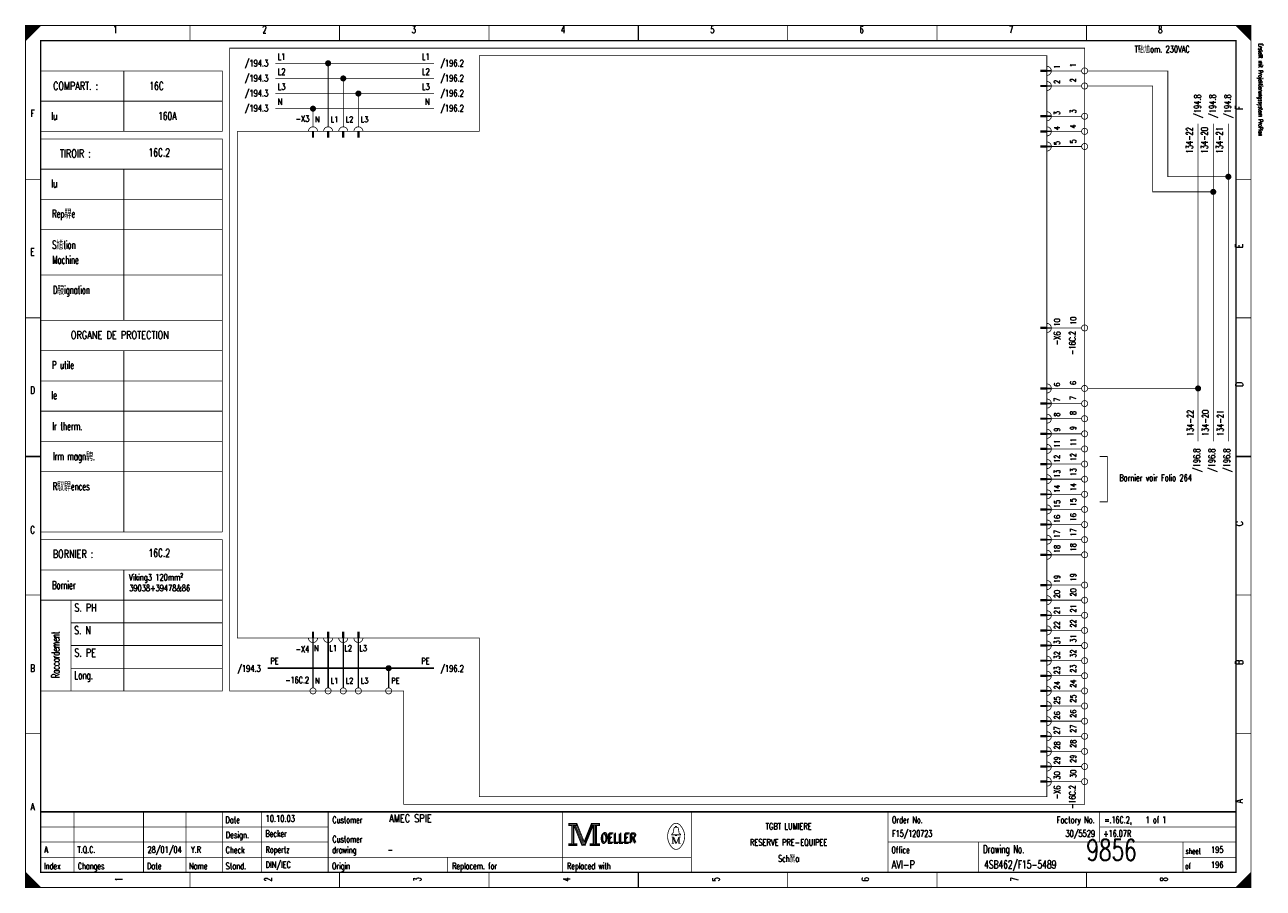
# Model space of a CAD drawing. Extents: x 0 to 409, y 0 to 285.
import ezdxf
from ezdxf.enums import TextEntityAlignment as Align

# ---------------------------------------------------------------- set-up
doc = ezdxf.new("R2010")
doc.units = 0
doc.header["$MEASUREMENT"] = 0
doc.linetypes.add('GESTRICHELT', pattern=[3.75, 3, -0.75])
doc.linetypes.add('STRICH-PUNKT', pattern=[4.7, 3, -0.75, 0.2, -0.75])
doc.layers.get('0').update_dxf_attribs({"color": 9, "linetype": 'CONTINUOUS'})
doc.layers.add('0L', color=7, linetype='CONTINUOUS')
doc.styles.get("Standard").update_dxf_attribs({"font": 'romans.shx'})

# ---------------------------------------------------------------- blocks, each defined once
blk = doc.blocks.new('BCIRCLE_FILLED')
at = {"color": 0, "linetype": 'Continuous', "const_width": 1, "flags": 128}
blk.add_lwpolyline([(0.5, 0, 1), (-0.5, 0, 1)], format="xyb", close=True, dxfattribs=at)

msp = doc.modelspace()

# ---------------------------------------------------------------- linework, layer by layer
at = {"color": 0, "flags": 128}
for points, const_width in [([(0, 142.5), (0, 285), (405, 285), (405, 0), (0, 0), (0, 142.5)], 0.25), ([(0, 285), (5, 285), (0, 280), (0, 285)], 0.25), ([(0.25, 285), (0.25, 280.25), (0.5, 280.5), (0.5, 285), (0.75, 285), (0.75, 280.75), (1, 281), (1, 285), (1.25, 285), (1.25, 281.25), (1.5, 281.5), (1.5, 285), (1.75, 285), (1.75, 281.75), (2, 282)], 0.25), ([(2, 282), (2, 285), (2.25, 285), (2.25, 282.25), (2.5, 282.5), (2.5, 285), (2.75, 285), (2.75, 282.75), (3, 283), (3, 285), (3.25, 285), (3.25, 283.25), (3.5, 283.5), (3.5, 285), (3.75, 285)], 0.25), ([(3.75, 285), (3.75, 283.75), (4, 284), (4, 285), (4.25, 285), (4.25, 284.25), (4.5, 284.5), (4.5, 285), (4.75, 285), (4.75, 284.75)], 0.25), ([(400, 285), (405, 280), (404.75, 280.25), (404.75, 285), (404.5, 285), (404.5, 280.5), (404.25, 280.75), (404.25, 285), (404, 285), (404, 281), (403.75, 281.25), (403.75, 285), (403.5, 285), (403.5, 281.5), (403.25, 281.75)], 0.25), ([(401.5, 283.5), (401.5, 285), (401.25, 285), (401.25, 283.75), (401, 284), (401, 285), (400.75, 285), (400.75, 284.25), (400.5, 284.5), (400.5, 285), (400.25, 285), (400.25, 284.75)], 0.25), ([(403.25, 281.75), (403.25, 285), (403, 285), (403, 282), (402.75, 282.25), (402.75, 285), (402.5, 285), (402.5, 282.5), (402.25, 282.75), (402.25, 285), (402, 285), (402, 283), (401.75, 283.25), (401.75, 285), (401.5, 285)], 0.25), ([(5, 270), (65, 270), (65, 250), (5, 250)], 0.25), ([(135, 272.5), (82.5, 272.5)], 0.25), ([(100, 251.5), (100, 272.5)], 0.25), ([(349, 270), (339, 270)], 0.25), ([(397.5, 235), (377.5, 235), (377.5, 270), (351, 270)], 0.25), ([(135, 267.5), (82.5, 267.5)], 0.25), ([(105, 251.5), (105, 267.5)], 0.25), ([(135, 262.5), (82.5, 262.5)], 0.25), ([(110, 251.5), (110, 262.5)], 0.25), ([(349, 265), (339, 265)], 0.25), ([(392.5, 230), (372.5, 230), (372.5, 265), (351, 265)], 0.25), ([(135, 257.5), (82.5, 257.5)], 0.25), ([(95, 251.5), (95, 257.5)], 0.25), ([(349, 255), (339, 255)], 0.25), ([(349, 250), (339, 250)], 0.25), ([(387.5, 147.5), (387.5, 252.5)], 0.25), ([(392.5, 147.5), (392.5, 252.5)], 0.25), ([(397.5, 147.5), (397.5, 252.5)], 0.25), ([(5, 247.5), (65, 247.5), (65, 117.5)], 0.25), ([(349, 245), (339, 245)], 0.25), ([(349, 185), (339, 185)], 0.25), ([(349, 165), (339, 165)], 0.25), ([(387.5, 165), (351, 165)], 0.25), ([(349, 160), (339, 160)], 0.25), ([(349, 155), (339, 155)], 0.25), ([(349, 150), (339, 150)], 0.25), ([(349, 145), (339, 145)], 0.25), ([(349, 140), (339, 140)], 0.25), ([(355, 142.5), (357.5, 142.5), (357.5, 127.503883), (355, 127.503883)], 0.25), ([(349, 135), (339, 135)], 0.25), ([(349, 130), (339, 130)], 0.25), ([(349, 125), (339, 125)], 0.25), ([(349, 120), (339, 120)], 0.25), ([(5, 115), (65, 115), (65, 105), (5, 105)], 0.25), ([(349, 115), (339, 115)], 0.25), ([(349, 110), (339, 110)], 0.25), ([(349, 100), (339, 100)], 0.25), ([(65, 97.5), (65, 65), (5, 65)], 0.25), ([(349, 95), (339, 95)], 0.25), ([(349, 90), (339, 90)], 0.25), ([(349, 85), (339, 85)], 0.25), ([(95, 66), (95, 81)], 0.5), ([(100, 66), (100, 81)], 0.5), ([(105, 66), (105, 81)], 0.5), ([(110, 66), (110, 81)], 0.5), ([(349, 80), (339, 80)], 0.25), ([(349, 75), (339, 75)], 0.25), ([(349, 70), (339, 70)], 0.25), ([(349, 65), (339, 65)], 0.25), ([(349, 60), (339, 60)], 0.25), ([(349, 55), (339, 55)], 0.25), ([(349, 50), (339, 50)], 0.25), ([(349, 45), (339, 45)], 0.25), ([(349, 40), (339, 40)], 0.25), ([(349, 35), (339, 35)], 0.25), ([(179.5, 21.2), (179.5, 20.5), (180.5, 20.5), (180.5, 14.5), (179.5, 14.5), (179.5, 13.8), (182.2, 13.8), (182.2, 14.5), (181.2, 14.5), (181.2, 20.5), (182.2, 20.5), (182.2, 21.2), (179.5, 21.2)], 0.25), ([(180.7, 20.7), (180.7, 14.3), (181, 14.3), (181, 20.7)], 0.25), ([(181.2, 20.5), (183.9, 13.8), (184.9, 13.8), (187.6, 20.5)], 0.25), ([(181.8, 20.5), (184.2, 14.6), (184.6, 14.6)], 0.25), ([(182.2, 21.2), (184.6, 15.2), (187, 21.2)], 0.25), ([(182.2, 20.5), (184.4, 14.9), (184.7, 14.9)], 0.25), ([(184.6, 14.2), (184.9, 14.2), (187.4, 20.5)], 0.25), ([(184.6, 14.6), (184.8, 14.6), (187.2, 20.5)], 0.25), ([(187.6, 20.5), (187.6, 14.5), (186.6, 14.5), (186.6, 13.8), (187.1, 13.8)], 0.25), ([(187, 21.2), (187, 20.5), (188, 20.5), (188, 14.5), (187, 14.5), (187, 13.8), (189.7, 13.8), (189.7, 14.5), (188.7, 14.5), (188.7, 20.5), (189.7, 20.5), (189.7, 21.2), (187, 21.2)], 0.25), ([(187.8, 20.7), (187.8, 14.3), (188.3, 14.3), (188.3, 20.7), (188.5, 20.7), (188.5, 14.3)], 0.25), ([(214.8, 17.4), (213.5, 17.4), (213.5, 17.6), (214, 18), (214.3, 19.6)], 0.25), ([(213.9, 16.7), (213.9, 14.6), (213.5, 14.6)], 0.25), ([(213.9, 16.7), (214.8, 14.6), (215.1, 14.6)], 0.25), ([(214.8, 19.9), (214.8, 20.2), (215.2, 20.2), (215.2, 19.9)], 0.25), ([(215.2, 17.4), (216.5, 17.4), (216.5, 17.6), (216, 18), (215.7, 19.6)], 0.25), ([(0, 5), (0, 0), (5, 0), (0, 5), (0.25, 4.75), (0.25, 0), (0.5, 0), (0.5, 4.5), (0.75, 4.25), (0.75, 0), (1, 0), (1, 4), (1.25, 3.75), (1.25, 0), (1.5, 0)], 0.25), ([(404.75, 4.75), (404.75, 0), (404.5, 0), (404.5, 4.5), (404.25, 4.25), (404.25, 0), (404, 0), (404, 4), (403.75, 3.75), (403.75, 0), (403.5, 0), (403.5, 3.5), (403.25, 3.25), (403.25, 0), (403, 0)], 0.25), ([(1.5, 0), (1.5, 3.5), (1.75, 3.25), (1.75, 0), (2, 0), (2, 3), (2.25, 2.75), (2.25, 0), (2.5, 0), (2.5, 2.5), (2.75, 2.25), (2.75, 0), (3, 0), (3, 2), (3.25, 1.75)], 0.25), ([(3.25, 1.75), (3.25, 0), (3.5, 0), (3.5, 1.5), (3.75, 1.25), (3.75, 0), (4, 0), (4, 1), (4.25, 0.75), (4.25, 0), (4.5, 0), (4.5, 0.5), (4.75, 0.25)], 0.25), ([(401.25, 1.25), (401.25, 0), (401, 0), (401, 1), (400.75, 0.75), (400.75, 0), (400.5, 0), (400.5, 0.5), (400.25, 0.25), (400.25, 0)], 0.25), ([(403, 0), (403, 3), (402.75, 2.75), (402.75, 0), (402.5, 0), (402.5, 2.5), (402.25, 2.25), (402.25, 0), (402, 0), (402, 2), (401.75, 1.75), (401.75, 0), (401.5, 0), (401.5, 1.5), (401.25, 1.25)], 0.25)]:
    msp.add_lwpolyline(points, dxfattribs=dict(at, const_width=const_width))
for points, const_width in [([(0, 285), (405, 285), (405, 0), (0, 0)], 0.25), ([(5, 280), (400, 280), (400, 5), (5, 5)], 0.5), ([(5, 280), (400, 280), (400, 5), (5, 5)], 0.25), ([(337.5, 269.75), (335.5, 269.75), (335.5, 270.25), (337.5, 270.25)], 0.25), ([(337.5, 264.75), (335.5, 264.75), (335.5, 265.25), (337.5, 265.25)], 0.25), ([(337.5, 254.75), (335.5, 254.75), (335.5, 255.25), (337.5, 255.25)], 0.25), ([(94.75, 250), (95.25, 250), (95.25, 248), (94.75, 248)], 0.25), ([(99.75, 250), (100.25, 250), (100.25, 248), (99.75, 248)], 0.25), ([(104.75, 250), (105.25, 250), (105.25, 248), (104.75, 248)], 0.25), ([(109.75, 250), (110.25, 250), (110.25, 248), (109.75, 248)], 0.25), ([(337.5, 249.75), (335.5, 249.75), (335.5, 250.25), (337.5, 250.25)], 0.25), ([(337.5, 244.75), (335.5, 244.75), (335.5, 245.25), (337.5, 245.25)], 0.25), ([(337.5, 184.75), (335.5, 184.75), (335.5, 185.25), (337.5, 185.25)], 0.25), ([(337.5, 164.75), (335.5, 164.75), (335.5, 165.25), (337.5, 165.25)], 0.25), ([(337.5, 159.75), (335.5, 159.75), (335.5, 160.25), (337.5, 160.25)], 0.25), ([(337.5, 154.75), (335.5, 154.75), (335.5, 155.25), (337.5, 155.25)], 0.25), ([(337.5, 149.75), (335.5, 149.75), (335.5, 150.25), (337.5, 150.25)], 0.25), ([(337.5, 144.75), (335.5, 144.75), (335.5, 145.25), (337.5, 145.25)], 0.25), ([(337.5, 139.75), (335.5, 139.75), (335.5, 140.25), (337.5, 140.25)], 0.25), ([(337.5, 134.75), (335.5, 134.75), (335.5, 135.25), (337.5, 135.25)], 0.25), ([(337.5, 129.75), (335.5, 129.75), (335.5, 130.25), (337.5, 130.25)], 0.25), ([(337.5, 124.75), (335.5, 124.75), (335.5, 125.25), (337.5, 125.25)], 0.25), ([(337.5, 119.75), (335.5, 119.75), (335.5, 120.25), (337.5, 120.25)], 0.25), ([(337.5, 114.75), (335.5, 114.75), (335.5, 115.25), (337.5, 115.25)], 0.25), ([(337.5, 109.75), (335.5, 109.75), (335.5, 110.25), (337.5, 110.25)], 0.25), ([(337.5, 99.75), (335.5, 99.75), (335.5, 100.25), (337.5, 100.25)], 0.25), ([(337.5, 94.75), (335.5, 94.75), (335.5, 95.25), (337.5, 95.25)], 0.25), ([(337.5, 89.75), (335.5, 89.75), (335.5, 90.25), (337.5, 90.25)], 0.25), ([(94.75, 82.5), (95.25, 82.5), (95.25, 84.5), (94.75, 84.5)], 0.25), ([(99.75, 82.5), (100.25, 82.5), (100.25, 84.5), (99.75, 84.5)], 0.25), ([(104.75, 82.5), (105.25, 82.5), (105.25, 84.5), (104.75, 84.5)], 0.25), ([(109.75, 82.5), (110.25, 82.5), (110.25, 84.5), (109.75, 84.5)], 0.25), ([(337.5, 84.75), (335.5, 84.75), (335.5, 85.25), (337.5, 85.25)], 0.25), ([(337.5, 79.75), (335.5, 79.75), (335.5, 80.25), (337.5, 80.25)], 0.25), ([(337.5, 74.75), (335.5, 74.75), (335.5, 75.25), (337.5, 75.25)], 0.25), ([(337.5, 69.75), (335.5, 69.75), (335.5, 70.25), (337.5, 70.25)], 0.25), ([(337.5, 64.75), (335.5, 64.75), (335.5, 65.25), (337.5, 65.25)], 0.25), ([(337.5, 59.75), (335.5, 59.75), (335.5, 60.25), (337.5, 60.25)], 0.25), ([(337.5, 54.75), (335.5, 54.75), (335.5, 55.25), (337.5, 55.25)], 0.25), ([(337.5, 49.75), (335.5, 49.75), (335.5, 50.25), (337.5, 50.25)], 0.25), ([(337.5, 44.75), (335.5, 44.75), (335.5, 45.25), (337.5, 45.25)], 0.25), ([(337.5, 39.75), (335.5, 39.75), (335.5, 40.25), (337.5, 40.25)], 0.25), ([(337.5, 34.75), (335.5, 34.75), (335.5, 35.25), (337.5, 35.25)], 0.25), ([(179.7, 21), (182, 21), (182, 20.7), (179.7, 20.7)], 0.25), ([(187.2, 21), (189.5, 21), (189.5, 20.7), (187.2, 20.7)], 0.25), ([(214.8, 17.4), (215.2, 17.4), (215.2, 17.1), (214.8, 17.1)], 0.25), ([(179.7, 14.3), (182, 14.3), (182, 14), (179.7, 14)], 0.25), ([(186.8, 14.3), (189.5, 14.3), (189.5, 14), (186.8, 14)], 0.25)]:
    msp.add_lwpolyline(points, close=True, dxfattribs=dict(at, const_width=const_width))
at = {"color": 0}
for points, const_width in [([(54.375, 285), (54.375, 280)], 0.25), ([(103.75, 285), (103.75, 280)], 0.25), ([(153.125, 285), (153.125, 280)], 0.25), ([(202.5, 280), (202.5, 285)], 0.5), ([(202.5, 285), (202.5, 280)], 0.25), ([(251.875, 285), (251.875, 280)], 0.25), ([(301.25, 285), (301.25, 280)], 0.25), ([(350.625, 285), (350.625, 280)], 0.25), ([(32.5, 270), (32.5, 250)], 0.25), ([(335.5, 270), (337.5, 270)], 0.25), ([(335.5, 265), (337.5, 265)], 0.25), ([(5, 260), (65, 260)], 0.25), ([(335.5, 255), (337.5, 255)], 0.25), ([(95, 250), (95, 248)], 0.25), ([(100, 250), (100, 248)], 0.25), ([(105, 250), (105, 248)], 0.25), ([(110, 250), (110, 248)], 0.25), ([(335.5, 250), (337.5, 250)], 0.25), ([(335.5, 245), (337.5, 245)], 0.25), ([(5, 237.5), (65, 237.5)], 0.25), ([(32.5, 237.5), (32.5, 187.5)], 0.25), ([(0, 234.167), (5, 234.167)], 0.25), ([(405, 234.167), (400, 234.167)], 0.25), ([(5, 227.5), (65, 227.5)], 0.25), ([(5, 217.5), (65, 217.5)], 0.25), ([(5, 202.5), (65, 202.5)], 0.25), ([(0, 188.334), (5, 188.334)], 0.25), ([(405, 188.334), (400, 188.334)], 0.25), ([(5, 187.5), (65, 187.5)], 0.25), ([(335.5, 185), (337.5, 185)], 0.25), ([(5, 177.5), (65, 177.5)], 0.25), ([(32.5, 177.5), (32.5, 117.5)], 0.25), ([(5, 167.5), (65, 167.5)], 0.25), ([(335.5, 165), (337.5, 165)], 0.25), ([(335.5, 160), (337.5, 160)], 0.25), ([(5, 157.5), (65, 157.5)], 0.25), ([(335.5, 155), (337.5, 155)], 0.25), ([(5, 147.5), (65, 147.5)], 0.25), ([(335.5, 150), (337.5, 150)], 0.25), ([(335.5, 145), (337.5, 145)], 0.25), ([(5, 142.5), (0, 142.5)], 0.5), ([(0, 142.5), (5, 142.5)], 0.25), ([(335.5, 140), (337.5, 140)], 0.25), ([(400, 142.5), (405, 142.5)], 0.5), ([(405, 142.5), (400, 142.5)], 0.25), ([(5, 137.5), (65, 137.5)], 0.25), ([(335.5, 135), (337.5, 135)], 0.25), ([(335.5, 130), (337.5, 130)], 0.25), ([(335.5, 125), (337.5, 125)], 0.25), ([(335.5, 120), (337.5, 120)], 0.25), ([(5, 117.5), (65, 117.5)], 0.25), ([(335.5, 115), (337.5, 115)], 0.25), ([(335.5, 110), (337.5, 110)], 0.25), ([(32.5, 105), (32.5, 65)], 0.25), ([(65, 105), (65, 97.5)], 0.25), ([(335.5, 100), (337.5, 100)], 0.25), ([(0, 96.667), (5, 96.667)], 0.25), ([(5, 95), (65, 95)], 0.25), ([(15, 95), (15, 65)], 0.25), ([(335.5, 95), (337.5, 95)], 0.25), ([(405, 96.667), (400, 96.667)], 0.25), ([(335.5, 90), (337.5, 90)], 0.25), ([(15, 87.5), (65, 87.5)], 0.25), ([(95, 84.5), (95, 82.5)], 0.25), ([(100, 84.5), (100, 82.5)], 0.25), ([(105, 84.5), (105, 82.5)], 0.25), ([(110, 84.5), (110, 82.5)], 0.25), ([(335.5, 85), (337.5, 85)], 0.25), ([(15, 80), (65, 80)], 0.25), ([(335.5, 80), (337.5, 80)], 0.25), ([(335.5, 75), (337.5, 75)], 0.25), ([(15, 72.5), (65, 72.5)], 0.25), ([(335.5, 70), (337.5, 70)], 0.25), ([(335.5, 65), (337.5, 65)], 0.25), ([(335.5, 60), (337.5, 60)], 0.25), ([(335.5, 55), (337.5, 55)], 0.25), ([(0, 50.834), (5, 50.834)], 0.25), ([(335.5, 50), (337.5, 50)], 0.25), ([(405, 50.834), (400, 50.834)], 0.25), ([(335.5, 45), (337.5, 45)], 0.25), ([(335.5, 40), (337.5, 40)], 0.25), ([(335.5, 35), (337.5, 35)], 0.25), ([(400, 25), (5, 25)], 0.5), ([(16, 5), (16, 25)], 0.25), ([(39, 5), (39, 25)], 0.25), ([(53, 5), (53, 25)], 0.25), ([(65, 25), (65, 5)], 0.25), ([(78, 25), (78, 5)], 0.25), ([(100, 25), (100, 5)], 0.25), ([(177.5, 25), (177.5, 5)], 0.25), ([(220, 25), (220, 5)], 0.25), ([(285, 25), (285, 5)], 0.25), ([(355, 25), (355, 15)], 0.25), ([(181.5, 20.5), (184, 14.2)], 0.25), ([(184.7, 14.9), (187, 20.6)], 0.25), ([(5, 20), (100, 20)], 0.25), ([(213.5, 16.7), (214.2, 16.7)], 0.25), ([(214.2, 16.7), (215.1, 14.6)], 0.25), ([(214.6, 19.9), (215.5, 19.9)], 0.25), ([(215.1, 14.6), (215.9, 16.7)], 0.25), ([(215.9, 14.6), (215.9, 16.7)], 0.25), ([(215.9, 16.7), (216.5, 16.7)], 0.25), ([(216.1, 16.7), (216.1, 14.6)], 0.25), ([(355, 20), (400, 20)], 0.25), ([(5, 15), (100, 15)], 0.25), ([(184, 14.2), (184.6, 14.2)], 0.25), ([(213.9, 14.6), (214.3, 14.6)], 0.25), ([(216.5, 14.6), (215.7, 14.6)], 0.25), ([(285, 15), (400, 15)], 0.25), ([(315, 15), (315, 5)], 0.25), ([(382.5, 15), (382.5, 5)], 0.25), ([(5, 10), (220, 10)], 0.25), ([(139.5, 10), (139.5, 5)], 0.25), ([(382.5, 10), (400, 10)], 0.25), ([(54.375, 0), (54.375, 5)], 0.25), ([(103.75, 0), (103.75, 5)], 0.25), ([(153.125, 0), (153.125, 5)], 0.25), ([(202.5, 5), (202.5, 0)], 0.5), ([(202.5, 0), (202.5, 5)], 0.25), ([(251.875, 0), (251.875, 5)], 0.25), ([(301.25, 0), (301.25, 5)], 0.25), ([(350.625, 0), (350.625, 5)], 0.25), ([(405, 5), (400, 0)], 0.25), ([(4.75, 0), (4.75, 0.25)], 0.25)]:
    msp.add_lwpolyline(points, dxfattribs=dict(at, const_width=const_width))
at = {"color": 0, "linetype": 'GESTRICHELT', "const_width": 0.25, "flags": 128}
for points in [[(67.5, 277.5), (350, 277.5), (350, 27.5), (125, 27.5), (125, 65), (67.5, 65), (67.5, 277.5)], [(70, 250), (150, 250), (150, 275), (337.5, 275), (337.5, 225)], [(337.5, 192.5), (337.5, 30), (150, 30), (150, 82.5), (70, 82.5), (70, 250)]]:
    msp.add_lwpolyline(points, dxfattribs=at)
at = {"color": 0, "const_width": 0.25, "flags": 128}
for points in [[(337.5, 268.5, 1), (337.5, 271.5, 1)], [(337.5, 263.5, 1), (337.5, 266.5, 1)], [(337.5, 253.5, 1), (337.5, 256.5, 1)], [(96.5, 250, 1), (93.5, 250, 1)], [(101.5, 250, 1), (98.5, 250, 1)], [(106.5, 250, 1), (103.5, 250, 1)], [(111.5, 250, 1), (108.5, 250, 1)], [(337.5, 248.5, 1), (337.5, 251.5, 1)], [(337.5, 243.5, 1), (337.5, 246.5, 1)], [(337.5, 183.5, 1), (337.5, 186.5, 1)], [(337.5, 163.5, 1), (337.5, 166.5, 1)], [(337.5, 158.5, 1), (337.5, 161.5, 1)], [(337.5, 153.5, 1), (337.5, 156.5, 1)], [(337.5, 148.5, 1), (337.5, 151.5, 1)], [(337.5, 143.5, 1), (337.5, 146.5, 1)], [(337.5, 138.5, 1), (337.5, 141.5, 1)], [(337.5, 133.5, 1), (337.5, 136.5, 1)], [(337.5, 128.5, 1), (337.5, 131.5, 1)], [(337.5, 123.5, 1), (337.5, 126.5, 1)], [(337.5, 118.5, 1), (337.5, 121.5, 1)], [(337.5, 113.5, 1), (337.5, 116.5, 1)], [(337.5, 108.5, 1), (337.5, 111.5, 1)], [(337.5, 98.5, 1), (337.5, 101.5, 1)], [(337.5, 93.5, 1), (337.5, 96.5, 1)], [(337.5, 88.5, 1), (337.5, 91.5, 1)], [(337.5, 83.5, 1), (337.5, 86.5, 1)], [(93.5, 82.5, 1), (96.5, 82.5, 1)], [(98.5, 82.5, 1), (101.5, 82.5, 1)], [(103.5, 82.5, 1), (106.5, 82.5, 1)], [(108.5, 82.5, 1), (111.5, 82.5, 1)], [(337.5, 78.5, 1), (337.5, 81.5, 1)], [(337.5, 73.5, 1), (337.5, 76.5, 1)], [(337.5, 68.5, 1), (337.5, 71.5, 1)], [(337.5, 63.5, 1), (337.5, 66.5, 1)], [(337.5, 58.5, 1), (337.5, 61.5, 1)], [(337.5, 53.5, 1), (337.5, 56.5, 1)], [(337.5, 48.5, 1), (337.5, 51.5, 1)], [(337.5, 43.5, 1), (337.5, 46.5, 1)], [(337.5, 38.5, 1), (337.5, 41.5, 1)], [(337.5, 33.5, 1), (337.5, 36.5, 1)], [(213.499601, 20.388348, 0.373815), (213.488, 13.425, 0.373815)], [(216.493359, 20.403602, 0.530775), (213.513, 20.413, 0.530775)], [(216.498075, 13.401685, 0.378582), (216.463, 20.438, 0.378582)], [(214.6, 19.9, 0.414214), (214.3, 19.6, 0.414214)], [(215.7, 19.6, 0.414214), (215.4, 19.9, 0.414214)], [(213.502705, 13.401803, 0.532213), (216.488, 13.388, 0.532213)]]:
    msp.add_lwpolyline(points, format="xyb", dxfattribs=at)
for points in [[(351, 270, 1), (349, 270, 1)], [(351, 265, 1), (349, 265, 1)], [(351, 255, 1), (349, 255, 1)], [(351, 250, 1), (349, 250, 1)], [(351, 245, 1), (349, 245, 1)], [(351, 185, 1), (349, 185, 1)], [(351, 165, 1), (349, 165, 1)], [(351, 160, 1), (349, 160, 1)], [(351, 155, 1), (349, 155, 1)], [(351, 150, 1), (349, 150, 1)], [(351, 145, 1), (349, 145, 1)], [(351, 140, 1), (349, 140, 1)], [(351, 135, 1), (349, 135, 1)], [(351, 130, 1), (349, 130, 1)], [(351, 125, 1), (349, 125, 1)], [(351, 120, 1), (349, 120, 1)], [(351, 115, 1), (349, 115, 1)], [(351, 110, 1), (349, 110, 1)], [(351, 100, 1), (349, 100, 1)], [(351, 95, 1), (349, 95, 1)], [(351, 90, 1), (349, 90, 1)], [(351, 85, 1), (349, 85, 1)], [(351, 80, 1), (349, 80, 1)], [(351, 75, 1), (349, 75, 1)], [(351, 70, 1), (349, 70, 1)], [(96, 65, 1), (94, 65, 1)], [(101, 65, 1), (99, 65, 1)], [(106, 65, 1), (104, 65, 1)], [(111, 65, 1), (109, 65, 1)], [(121, 65, 1), (119, 65, 1)], [(351, 65, 1), (349, 65, 1)], [(351, 60, 1), (349, 60, 1)], [(351, 55, 1), (349, 55, 1)], [(351, 50, 1), (349, 50, 1)], [(351, 45, 1), (349, 45, 1)], [(351, 40, 1), (349, 40, 1)], [(351, 35, 1), (349, 35, 1)]]:
    msp.add_lwpolyline(points, format="xyb", close=True, dxfattribs=at)
at = {"color": 0, "linetype": 'GESTRICHELT', "const_width": 0.25}
msp.add_lwpolyline([(337.5, 192.5), (337.5, 227.5)], dxfattribs=at)
at = {"color": 0, "linetype": 'STRICH-PUNKT', "const_width": 0.5, "flags": 128}
for points in [[(135, 72.5), (80, 72.5)], [(120, 66), (120, 72.5)]]:
    msp.add_lwpolyline(points, dxfattribs=at)
at = {"layer": '0L', "color": 0}
for points in [[(338.95, 270.25), (337.55, 270.25), (338.95, 269.75), (337.55, 269.75)], [(338.95, 265.25), (337.55, 265.25), (338.95, 264.75), (337.55, 264.75)], [(338.95, 255.25), (337.55, 255.25), (338.95, 254.75), (337.55, 254.75)], [(338.95, 250.25), (337.55, 250.25), (338.95, 249.75), (337.55, 249.75)], [(338.95, 245.25), (337.55, 245.25), (338.95, 244.75), (337.55, 244.75)], [(338.95, 185.25), (337.55, 185.25), (338.95, 184.75), (337.55, 184.75)], [(338.95, 165.25), (337.55, 165.25), (338.95, 164.75), (337.55, 164.75)], [(338.95, 160.25), (337.55, 160.25), (338.95, 159.75), (337.55, 159.75)], [(338.95, 155.25), (337.55, 155.25), (338.95, 154.75), (337.55, 154.75)], [(338.95, 150.25), (337.55, 150.25), (338.95, 149.75), (337.55, 149.75)], [(338.95, 145.25), (337.55, 145.25), (338.95, 144.75), (337.55, 144.75)], [(338.95, 140.25), (337.55, 140.25), (338.95, 139.75), (337.55, 139.75)], [(338.95, 135.25), (337.55, 135.25), (338.95, 134.75), (337.55, 134.75)], [(338.95, 130.25), (337.55, 130.25), (338.95, 129.75), (337.55, 129.75)], [(338.95, 125.25), (337.55, 125.25), (338.95, 124.75), (337.55, 124.75)], [(338.95, 120.25), (337.55, 120.25), (338.95, 119.75), (337.55, 119.75)], [(338.95, 115.25), (337.55, 115.25), (338.95, 114.75), (337.55, 114.75)], [(338.95, 110.25), (337.55, 110.25), (338.95, 109.75), (337.55, 109.75)], [(338.95, 100.25), (337.55, 100.25), (338.95, 99.75), (337.55, 99.75)], [(338.95, 95.25), (337.55, 95.25), (338.95, 94.75), (337.55, 94.75)], [(338.95, 90.25), (337.55, 90.25), (338.95, 89.75), (337.55, 89.75)], [(94.75, 82.45), (95.25, 82.45), (94.75, 81.05), (95.25, 81.05)], [(99.75, 82.45), (100.25, 82.45), (99.75, 81.05), (100.25, 81.05)], [(104.75, 82.45), (105.25, 82.45), (104.75, 81.05), (105.25, 81.05)], [(109.75, 82.45), (110.25, 82.45), (109.75, 81.05), (110.25, 81.05)], [(338.95, 85.25), (337.55, 85.25), (338.95, 84.75), (337.55, 84.75)], [(338.95, 80.25), (337.55, 80.25), (338.95, 79.75), (337.55, 79.75)], [(338.95, 75.25), (337.55, 75.25), (338.95, 74.75), (337.55, 74.75)], [(338.95, 70.25), (337.55, 70.25), (338.95, 69.75), (337.55, 69.75)], [(338.95, 65.25), (337.55, 65.25), (338.95, 64.75), (337.55, 64.75)], [(338.95, 60.25), (337.55, 60.25), (338.95, 59.75), (337.55, 59.75)], [(338.95, 55.25), (337.55, 55.25), (338.95, 54.75), (337.55, 54.75)], [(338.95, 50.25), (337.55, 50.25), (338.95, 49.75), (337.55, 49.75)], [(338.95, 45.25), (337.55, 45.25), (338.95, 44.75), (337.55, 44.75)], [(338.95, 40.25), (337.55, 40.25), (338.95, 39.75), (337.55, 39.75)], [(338.95, 35.25), (337.55, 35.25), (338.95, 34.75), (337.55, 34.75)]]:
    msp.add_solid(points, dxfattribs=at)

# ---------------------------------------------------------------- block references
at = {"color": 0}
for p in [(100, 272.5), (105, 267.5), (110, 262.5), (95, 257.5), (397.5, 235), (392.5, 230), (387.5, 165), (120, 72.5)]:
    msp.add_blockref('BCIRCLE_FILLED', p, dxfattribs=at)

# ---------------------------------------------------------------- texts
for s, height, width, p in [('1', 2.38125, 0.672, (29.654421, 284.858032)), ('2', 2.38125, 0.672, (78.988169, 284.858032)), ('3', 2.38125, 0.672, (128.321918, 284.858032)), ('4', 2.38125, 0.672, (177.655666, 284.858032)), ('5', 2.38125, 0.672, (226.989415, 284.858032)), ('6', 2.38125, 0.672, (276.323163, 284.858032)), ('7', 2.38125, 0.672, (325.656912, 284.858032)), ('8', 2.38125, 0.672, (374.99066, 284.858032)), ('F', 2.38125, 0.76, (2.325654, 257.174346)), ('E', 2.38125, 0.76, (2.325654, 211.389788)), ('D', 2.38125, 0.76, (2.325654, 165.60523)), ('Bornier voir Folio 264', 2.143125, 0.754667, (373.460707, 136.538836)), ('C', 2.38125, 0.76, (2.325654, 119.465753)), ('B', 2.38125, 0.76, (2.325654, 73.681196)), ('A', 2.38125, 0.76, (2.325654, 27.896638)), ('TGBT LUMIERE', 2.143125, 0.754667, (252.188667, 21.295143)), ('RESERVE PRE-EQUIPEE', 2.143125, 0.753263, (252.188667, 15.971357)), ('Sch駑a', 2.143125, 0.626667, (252.188667, 10.647572))]:
    msp.add_text(s, height=height, dxfattribs=dict(at, width=width)).set_placement(p, align=Align.TOP_CENTER)
for s, height, width, p in [('T駘馗om. 230VAC', 2.143125, 0.669867, (366.520517, 278.256538)), ('L1', 2.143125, 0.716, (83.346575, 275.772105)), ('L2', 2.143125, 0.716, (83.346575, 270.803238)), ('/196.2', 2.143125, 0.68, (137.088418, 273.64259)), ('COMPART. :', 2.619375, 0.7408, (9.11703, 266.331258)), ('16C', 2.619375, 0.701333, (40.892933, 266.331258)), ('/196.2', 2.143125, 0.68, (137.088418, 268.673724)), ('L3', 2.143125, 0.716, (83.346575, 265.834371)), ('/196.2', 2.143125, 0.68, (137.088418, 263.704857)), ('N', 2.143125, 0.76, (83.321731, 260.865504)), ('/196.2', 2.143125, 0.68, (137.088418, 258.73599)), ('Iu', 2.619375, 0.68, (8.471077, 256.393524)), ('160A', 2.619375, 0.694, (43.806818, 256.393524)), ('TIROIR :', 2.619375, 0.744, (11.35302, 243.971357)), ('16C.2', 2.619375, 0.6944, (40.649813, 244.326276)), ('Iu', 2.619375, 0.68, (8.471077, 234.033624)), ('Rep駻e', 2.619375, 0.626667, (8.781631, 224.09589)), ('S馗tion', 2.619375, 0.622857, (8.806476, 213.803238)), ('Machine', 2.619375, 0.622857, (8.868587, 208.834371)), ('D駸ignation', 2.619375, 0.614545, (9.054919, 198.896638)), ('ORGANE DE PROTECTION', 2.619375, 0.7536, (14.96787, 183.990037)), ('P utile', 2.619375, 0.636571, (8.744365, 174.052304)), ('Ie', 2.619375, 0.68, (8.471077, 164.11457)), ('Ir therm.', 2.619375, 0.639111, (8.843742, 153.821918)), ('Irm magn騁.', 2.619375, 0.632, (9.067341, 143.884184)), ('R馭駻ences', 2.619375, 0.616, (9.00523, 133.946451)), ('BORNIER :', 2.619375, 0.745778, (9.00523, 111.58655)), ('16C.2', 2.619375, 0.6944, (40.649813, 111.941469)), ('Viking3 120mm²', 2.143125, 0.645714, (34.229328, 103.636364)), ('Bornier', 2.619375, 0.622857, (8.781631, 101.293898)), ('39038+39478&86', 2.143125, 0.675429, (34.279016, 100.087173)), ('S. PH', 2.619375, 0.7344, (16.147976, 93.840598)), ('S. N', 2.619375, 0.728, (16.061021, 86.387298)), ('S. PE', 2.619375, 0.7344, (16.147976, 78.933998)), ('N', 1.905, 0.76, (95.376557, 80.069738)), ('L1', 1.905, 0.716, (100.38269, 80.069738)), ('L2', 1.905, 0.716, (105.351557, 80.069738)), ('L3', 1.905, 0.716, (110.320423, 80.069738)), ('PE', 2.143125, 0.76, (80.886986, 75.952677)), ('Long.', 2.619375, 0.6512, (16.147976, 71.480697)), ('/196.2', 2.143125, 0.68, (137.088418, 73.468244)), ('Date', 2.143125, 0.64, (66.054919, 23.424658)), ('Customer', 2.143125, 0.62, (101.403082, 23.424658)), ('Order No.', 2.143125, 0.656889, (286.328331, 23.424658)), ('=.16C.2,    1 of 1', 2.143125, 0.682222, (356.50825, 23.424658)), ('Design.', 2.143125, 0.636571, (66.191563, 18.455791)), ('Customer', 2.143125, 0.62, (101.403082, 17.036115)), ('OELLER', 3.095625, 0.76, (189.964259, 17.745953)), ('OELLER', 3.095625, 0.76, (189.964259, 17.745953)), ('OELLER', 3.095625, 0.76, (190.319178, 18.100872)), ('Check', 2.143125, 0.632, (66.11703, 13.486924)), ('drawing', 2.143125, 0.6, (101.328549, 13.486924)), ('Office', 2.143125, 0.626667, (286.154421, 13.486924)), ('Drawing No.', 2.619375, 0.646545, (316.427242, 13.983811)), ('sheet', 1.905, 0.6, (383.377397, 12.990037)), ('Index', 2.143125, 0.632, (6.086021, 8.163138)), ('Changes', 2.143125, 0.622857, (17.262422, 8.163138)), ('Stand.', 2.143125, 0.642667, (66.11703, 8.163138)), ('Origin', 2.143125, 0.626667, (101.266438, 8.163138)), ('Replacem. for', 2.143125, 0.627077, (140.973007, 8.163138)), ('Replaced with', 2.143125, 0.619692, (178.949346, 8.163138)), ('of', 1.905, 0.6, (383.228331, 8.021171)), ('Date', 2.143125, 0.64, (40.145828, 8.163138)), ('Name', 2.143125, 0.64, (54.03736, 8.163138))]:
    msp.add_text(s, height=height, dxfattribs=dict(at, width=width)).set_placement(p, align=Align.TOP_LEFT)
for s, height, rotation, width, p in [('Erstellt mit Projektierungssystem ProPlan', 1.42875, 270, 0.622634, (407.023879, 279.056912)), ('1', 1.905, 90, 0.672, (347.711582, 271.209755)), ('2', 1.905, 90, 0.672, (347.711582, 266.240889)), ('3', 1.905, 90, 0.672, (347.711582, 255.948236)), ('4', 1.905, 90, 0.672, (347.711582, 250.979369)), ('5', 1.905, 90, 0.672, (347.711582, 246.010503)), ('10', 1.905, 90, 0.672, (347.76127, 186.029183)), ('6', 1.905, 90, 0.672, (347.711582, 166.153716)), ('7', 1.905, 90, 0.672, (347.711582, 161.184849)), ('8', 1.905, 90, 0.672, (347.711582, 156.215982)), ('9', 1.905, 90, 0.672, (347.711582, 151.247115)), ('134-22', 2.143125, 90, 0.676, (386.63378, 149.242949)), ('134-20', 2.143125, 90, 0.676, (391.602646, 149.242949)), ('134-21', 2.143125, 90, 0.676, (396.571513, 149.242949)), ('11', 1.905, 90, 0.672, (347.76127, 145.923329)), ('12', 1.905, 90, 0.672, (347.76127, 140.954463)), ('13', 1.905, 90, 0.672, (347.76127, 135.985596)), ('14', 1.905, 90, 0.672, (347.76127, 131.016729)), ('15', 1.905, 90, 0.672, (347.76127, 126.047862)), ('16', 1.905, 90, 0.672, (347.76127, 121.078996)), ('17', 1.905, 90, 0.672, (347.76127, 116.110129)), ('18', 1.905, 90, 0.672, (347.76127, 111.141262)), ('19', 1.905, 90, 0.672, (347.76127, 101.203529)), ('20', 1.905, 90, 0.672, (347.76127, 96.234662)), ('21', 1.905, 90, 0.672, (347.76127, 90.910876)), ('22', 1.905, 90, 0.672, (347.76127, 85.942009)), ('Raccordement', 2.619375, 90, 0.613333, (12.043337, 69.239348)), ('31', 1.905, 90, 0.672, (347.76127, 80.973143)), ('32', 1.905, 90, 0.672, (347.76127, 76.004276)), ('23', 1.905, 90, 0.672, (347.76127, 71.035409)), ('24', 1.905, 90, 0.672, (347.76127, 66.066542)), ('25', 1.905, 90, 0.672, (347.76127, 61.097676)), ('26', 1.905, 90, 0.672, (347.76127, 56.128809)), ('27', 1.905, 90, 0.672, (347.76127, 51.159942)), ('28', 1.905, 90, 0.672, (347.76127, 46.191075)), ('29', 1.905, 90, 0.672, (347.76127, 41.222209)), ('30', 1.905, 90, 0.672, (347.76127, 36.253342))]:
    msp.add_text(s, height=height, rotation=rotation, dxfattribs=dict(at, width=width)).set_placement(p, align=Align.BOTTOM_LEFT)
for s, width, p in [('L1', 0.716, (133.57472, 275.772105)), ('/194.3', 0.68, (80.230386, 273.64259)), ('L2', 0.716, (133.57472, 270.803238)), ('/194.3', 0.68, (80.230386, 268.673724)), ('/194.3', 0.68, (80.230386, 263.704857)), ('L3', 0.716, (133.57472, 265.834371)), ('/194.3', 0.68, (80.230386, 258.73599)), ('N', 0.76, (133.592466, 260.865504)), ('-X4', 0.709333, (93.788294, 79.856787)), ('PE', 0.76, (133.556974, 75.952677)), ('/194.3', 0.68, (77.745953, 73.468244)), ('Factory No.', 0.646545, (353.349471, 23.424658))]:
    msp.add_text(s, height=2.143125, dxfattribs=dict(at, width=width)).set_placement(p, align=Align.TOP_RIGHT)
for s, height, width, p in [('1', 1.905, 0.672, (339.903362, 270.66127)), ('2', 1.905, 0.672, (339.903362, 265.692403)), ('/194.8', 2.143125, 0.68, (386.241594, 254.476961)), ('/194.8', 2.143125, 0.68, (391.210461, 254.476961)), ('/194.8', 2.143125, 0.68, (396.179328, 254.476961)), ('F', 2.38125, 0.76, (399.909527, 257.174346)), ('3', 1.905, 0.672, (339.903362, 255.399751)), ('4', 1.905, 0.672, (339.903362, 250.430884)), ('5', 1.905, 0.672, (339.903362, 245.462017)), ('E', 2.38125, 0.76, (399.909527, 211.389788)), ('10', 1.905, 0.672, (339.953051, 185.480697)), ('6', 1.905, 0.672, (339.903362, 165.60523)), ('D', 2.38125, 0.76, (399.921949, 165.60523)), ('7', 1.905, 0.672, (339.903362, 160.636364)), ('8', 1.905, 0.672, (339.903362, 155.667497)), ('9', 1.905, 0.672, (339.903362, 150.69863)), ('11', 1.905, 0.672, (339.953051, 145.374844)), ('12', 1.905, 0.672, (339.953051, 140.405978)), ('13', 1.905, 0.672, (339.953051, 135.437111)), ('14', 1.905, 0.672, (339.953051, 130.468244)), ('15', 1.905, 0.672, (339.953051, 125.499377)), ('16', 1.905, 0.672, (339.953051, 120.530511)), ('C', 2.38125, 0.76, (399.921949, 119.465753)), ('17', 1.905, 0.672, (339.953051, 115.561644)), ('18', 1.905, 0.672, (339.953051, 110.592777)), ('19', 1.905, 0.672, (339.953051, 100.655044)), ('20', 1.905, 0.672, (339.953051, 95.686177)), ('21', 1.905, 0.672, (339.953051, 90.362391)), ('22', 1.905, 0.672, (339.953051, 85.393524)), ('31', 1.905, 0.672, (339.953051, 80.424658)), ('32', 1.905, 0.672, (339.953051, 75.455791)), ('B', 2.38125, 0.76, (399.909527, 73.681196)), ('23', 1.905, 0.672, (339.953051, 70.486924)), ('24', 1.905, 0.672, (339.953051, 65.518057)), ('25', 1.905, 0.672, (339.953051, 60.549191)), ('26', 1.905, 0.672, (339.953051, 55.580324)), ('27', 1.905, 0.672, (339.953051, 50.611457)), ('28', 1.905, 0.672, (339.953051, 45.64259)), ('29', 1.905, 0.672, (339.953051, 40.673724)), ('30', 1.905, 0.672, (339.953051, 35.704857)), ('A', 2.38125, 0.76, (399.909527, 27.896638))]:
    msp.add_text(s, height=height, rotation=90, dxfattribs=dict(at, width=width)).set_placement(p, align=Align.TOP_LEFT)
for s, width, p in [('-X3', 0.709333, (93.788294, 252.489415)), ('-16C.2', 0.694667, (93.690691, 66.86675)), ('30/5529', 0.675429, (353.464819, 16.113325))]:
    msp.add_text(s, height=2.143125, dxfattribs=dict(at, width=width)).set_placement(p, align=Align.BOTTOM_RIGHT)
for s, height, width, p in [('N', 1.905, 0.76, (95.651619, 252.446824)), ('L1', 1.905, 0.716, (100.82279, 252.446824)), ('L2', 1.905, 0.716, (105.791656, 252.446824)), ('L3', 1.905, 0.716, (110.760523, 252.446824)), ('N', 1.905, 0.76, (95.651619, 66.824159)), ('L1', 1.905, 0.716, (100.82279, 66.824159)), ('L2', 1.905, 0.716, (105.791656, 66.824159)), ('L3', 1.905, 0.716, (110.760523, 66.824159)), ('PE', 1.905, 0.76, (120.833126, 66.824159)), ('10.10.03', 2.143125, 0.678, (79.33599, 21.082192)), ('AMEC SPIE', 2.619375, 0.752889, (120.157005, 20.769863)), ('Becker', 2.143125, 0.626667, (79.273879, 16.113325)), ('F15/120723', 2.143125, 0.6832, (286.390442, 16.113325)), ('+16.07R', 2.143125, 0.691429, (356.185274, 16.113325)), ('A', 2.143125, 0.76, (6.212017, 10.789539)), ('T.Q.C.', 2.143125, 0.728, (17.163045, 10.789539)), ('28/01/04', 2.143125, 0.678, (40.294894, 10.789539)), ('Y.R', 2.143125, 0.738667, (54.665567, 10.789539)), ('Ropertz', 2.143125, 0.622857, (79.323568, 10.789539)), ('-', 2.143125, 0.696, (119.651245, 10.789539)), ('9856', 7, 0.6928, (350.581462, 6.783637)), ('195', 2.143125, 0.672, (391.771233, 10.789539)), ('DIN/IEC', 2.143125, 0.750857, (79.348412, 5.820672)), ('AVI-P', 2.619375, 0.7472, (286.241376, 5.508344)), ('4SB462/F15-5489', 2.619375, 0.6928, (316.787484, 5.508344)), ('196', 2.143125, 0.672, (391.771233, 5.820672))]:
    msp.add_text(s, height=height, dxfattribs=dict(at, width=width)).set_placement(p, align=Align.BOTTOM_LEFT)
for s, width, p in [('134-22', 0.676, (386.34807, 251.424658)), ('134-20', 0.676, (391.316936, 251.424658)), ('134-21', 0.676, (396.285803, 251.424658)), ('-16C.2', 0.694667, (347.661893, 183.990037)), ('-16C.2', 0.694667, (347.661893, 33.859278))]:
    msp.add_text(s, height=2.143125, rotation=90, dxfattribs=dict(at, width=width)).set_placement(p, align=Align.BOTTOM_RIGHT)
for s, width, p in [('-X6', 0.709333, (339.853674, 183.84807)), ('/196.8', 0.68, (385.993151, 145.161893)), ('/196.8', 0.68, (390.962017, 145.161893)), ('/196.8', 0.68, (395.930884, 145.161893)), ('-X6', 0.709333, (339.853674, 33.71731))]:
    msp.add_text(s, height=2.143125, rotation=90, dxfattribs=dict(at, width=width)).set_placement(p, align=Align.TOP_RIGHT)
at = {"color": 0, "width": 0.672}
for s, p in [('1', (29.654421, 2.697385)), ('2', (78.988169, 2.697385)), ('3', (128.321918, 2.697385)), ('4', (177.655666, 2.697385)), ('5', (226.989415, 2.697385)), ('6', (276.323163, 2.697385)), ('7', (325.656912, 2.697385)), ('8', (374.99066, 2.697385))]:
    msp.add_text(s, height=2.38125, rotation=90, dxfattribs=at).set_placement(p, align=Align.TOP_CENTER)

doc.saveas('drawing.dxf')
